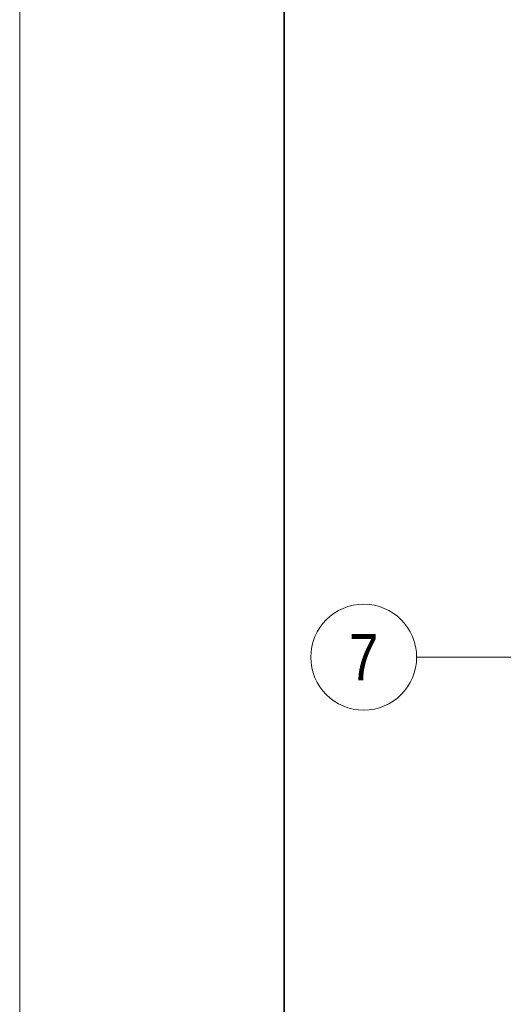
# Model space of a CAD drawing. Extents: x -720 to 300, y 62 to 1107.
# Tile 2 of 117: x -720 to -683, y 187 to 261. Entities that reach past the tile are written whole.
import ezdxf
from ezdxf.enums import TextEntityAlignment as Align
from ezdxf.lldxf.tags import DXFTag

# ---------------------------------------------------------------- set-up
doc = ezdxf.new("R2010")
doc.units = 0
doc.layers.add('iwb_Layout Achsbezeichung', color=1, linetype='Continuous', lineweight=13, true_color=0xff0000)
doc.layers.add('iwb_Plankopf Rahmen', color=7, linetype='Continuous', lineweight=35)
doc.styles.get("Standard").update_dxf_attribs({"font": 'ARIALN.TTF'})
tags = doc.linetypes.add('STRICHPUNKT2', pattern=[12.7, 6.35, -3.175, 0, -3.175]).pattern_tags.tags
tags[10:11] = [DXFTag(74, 4), DXFTag(75, 0), DXFTag(340, '0'), DXFTag(46, 0.0), DXFTag(50, 0.0), DXFTag(44, 0.0), DXFTag(45, 0.0)]
tags[8:9] = [DXFTag(74, 4), DXFTag(75, 0), DXFTag(340, '0'), DXFTag(46, 0.0), DXFTag(50, 0.0), DXFTag(44, 0.0), DXFTag(45, 0.0)]
tags[6:7] = [DXFTag(74, 4), DXFTag(75, 0), DXFTag(340, '0'), DXFTag(46, 0.0), DXFTag(50, 0.0), DXFTag(44, 0.0), DXFTag(45, 0.0)]
tags[4:5] = [DXFTag(74, 4), DXFTag(75, 0), DXFTag(340, '0'), DXFTag(46, 0.0), DXFTag(50, 0.0), DXFTag(44, 0.0), DXFTag(45, 0.0)]

msp = doc.modelspace()

# ---------------------------------------------------------------- linework, layer by layer
at = {"layer": 'iwb_Layout Achsbezeichung', "linetype": 'STRICHPUNKT2', "lineweight": 13, "ltscale": 0.39}
msp.add_line((-682.312, 212.847), (-689.648, 212.847), dxfattribs=at)
at = {"layer": 'iwb_Layout Achsbezeichung', "ltscale": 0.39}
msp.add_circle((-693.648, 212.847), 4, dxfattribs=at)
at = {"layer": 'iwb_Plankopf Rahmen', "color": 8, "lineweight": 13, "ltscale": 0.13, "true_color": 0x808080}
msp.add_lwpolyline([(300.353, 62.433), (-719.647, 62.433), (-719.647, 1107.433), (300.353, 1107.433), (300.353, 62.433)], close=True, dxfattribs=at)
at = {"layer": 'iwb_Plankopf Rahmen', "ltscale": 0.35}
msp.add_lwpolyline([(-699.653, 67.433), (-699.653, 1102.433), (295.353, 1102.433), (295.353, 67.433), (-599.647, 67.433), (-699.653, 67.433)], close=True, dxfattribs=at)

# ---------------------------------------------------------------- texts
at = {"layer": 'iwb_Layout Achsbezeichung', "ltscale": 0.39}
msp.add_text('7', height=3.5, dxfattribs=at).set_placement((-693.648, 212.847), align=Align.MIDDLE_CENTER)

doc.saveas('drawing.dxf')
